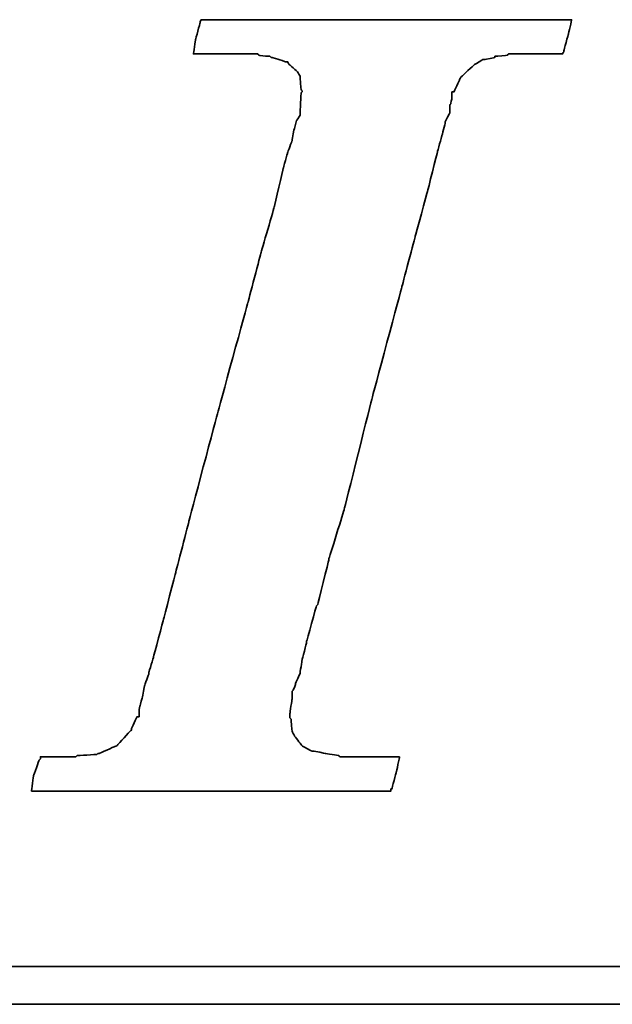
# Model space of a CAD drawing. Header units: millimetres. Extents: x 303 to 565, y 61 to 171.
# Tile 34 of 52: x 496.24 to 498.71, y 97.67 to 101.77. Entities that reach past the tile are written whole.
import ezdxf

# ---------------------------------------------------------------- set-up
doc = ezdxf.new("R2010")
doc.units = ezdxf.units.MM
doc.layers.add('DIM', color=4, linetype='Continuous')
doc.layers.add('layer 1', color=7, linetype='Continuous')

# ---------------------------------------------------------------- blocks, each defined once
blk = doc.blocks.new('TBI MOTION logo(完整正式版)')
at = {"layer": 'layer 1', "color": 22, "lineweight": 35}
for points, knots in [([(-40.59125, -7.94375), (-40.59125, -7.94375), (-40.97375, -7.94375), (-40.97375, -7.94375), (-40.97375, -7.94375), (-40.97375, -7.94375), (-41.38125, -7.94375), (-41.38125, -7.94375), (-41.38125, -7.94375), (-41.38125, -7.94375), (-41.54875, -7.94375), (-41.54875, -7.94375), (-41.54875, -7.94375), (-41.54875, -7.94375), (-41.59875, -7.94375), (-41.59875, -7.94375), (-41.59875, -7.94375), (-41.59875, -7.94375), (-41.88375, -7.94375), (-41.88375, -7.94375), (-41.88375, -7.94375), (-41.88375, -7.94375), (-41.90875, -7.91875), (-41.90875, -7.91875), (-41.90875, -7.91875), (-41.90875, -7.91875), (-42.19875, -7.87125), (-42.19875, -7.87125), (-42.19875, -7.87125), (-42.19875, -7.87125), (-42.43875, -7.82375), (-42.43875, -7.82375), (-42.43875, -7.82375), (-42.43875, -7.82375), (-42.45875, -7.82375), (-42.45875, -7.82375), (-42.45875, -7.82375), (-42.45875, -7.82375), (-42.48625, -7.82375), (-42.48625, -7.82375), (-42.48625, -7.82375), (-42.48625, -7.82375), (-42.67625, -7.72375), (-42.67625, -7.72375), (-42.67625, -7.72375), (-42.67625, -7.72375), (-42.70125, -7.70375), (-42.70125, -7.70375), (-42.70125, -7.70375), (-42.70125, -7.70375), (-42.72375, -7.67875), (-42.72375, -7.67875), (-42.72375, -7.67875), (-42.72375, -7.67875), (-42.86875, -7.48875), (-42.86875, -7.48875), (-42.86875, -7.48875), (-42.86875, -7.48875), (-42.89375, -7.43875), (-42.89375, -7.43875), (-42.89375, -7.43875), (-42.89375, -7.43875), (-42.91875, -7.38875), (-42.91875, -7.38875), (-42.91875, -7.38875), (-42.91875, -7.38875), (-42.93875, -7.12875), (-42.93875, -7.12875), (-42.93875, -7.12875), (-42.93875, -7.12875), (-42.96375, -7.10375), (-42.96375, -7.10375), (-42.96375, -7.10375), (-42.96375, -7.10375), (-42.96375, -7.05375), (-42.96375, -7.05375), (-42.96375, -7.05375), (-42.96375, -7.05375), (-42.96375, -7.00875), (-42.96375, -7.00875), (-42.96375, -7.00875), (-42.96375, -7.00875), (-42.91875, -6.69625), (-42.91875, -6.69625), (-42.91875, -6.69625), (-42.91875, -6.69625), (-42.91875, -6.62375), (-42.91875, -6.62375), (-42.91875, -6.62375), (-42.91875, -6.62375), (-42.91875, -6.59625), (-42.91875, -6.59625), (-42.91875, -6.59625), (-42.91875, -6.59625), (-42.91875, -6.57375), (-42.91875, -6.57375), (-42.91875, -6.57375), (-42.91875, -6.57375), (-42.91875, -6.52875), (-42.91875, -6.52875), (-42.91875, -6.52875), (-42.91875, -6.52875), (-42.89375, -6.50375), (-42.89375, -6.50375), (-42.89375, -6.50375), (-42.89375, -6.50375), (-42.84375, -6.38375), (-42.84375, -6.38375), (-42.84375, -6.38375), (-42.84375, -6.38375), (-42.84375, -6.35875), (-42.84375, -6.35875), (-42.84375, -6.35875), (-42.84375, -6.35875), (-42.74625, -6.14375), (-42.74625, -6.14375), (-42.74625, -6.14375), (-42.74625, -6.14375), (-42.70125, -5.85375), (-42.70125, -5.85375), (-42.70125, -5.85375), (-42.70125, -5.85375), (-42.60375, -5.47125), (-42.60375, -5.47125), (-42.60375, -5.47125), (-42.60375, -5.47125), (-42.60375, -5.44875), (-42.60375, -5.44875), (-42.60375, -5.44875), (-42.60375, -5.44875), (-42.38875, -4.67875), (-42.38875, -4.67875), (-42.38875, -4.67875), (-42.38875, -4.67875), (-42.36375, -4.65375), (-42.36375, -4.65375), (-42.36375, -4.65375), (-42.36375, -4.65375), (-42.12375, -3.69625), (-42.12375, -3.69625), (-42.12375, -3.69625), (-42.12375, -3.69625), (-42.12375, -3.67374), (-42.12375, -3.67374), (-42.12375, -3.67374), (-42.12375, -3.67374), (-41.78875, -2.59374), (-41.78875, -2.59374), (-41.78875, -2.59374), (-41.78875, -2.59374), (-41.18875, -0.19375), (-41.18875, -0.19375), (-41.18875, -0.19375), (-41.18875, -0.19375), (-40.54375, 2.20624), (-40.54375, 2.20624), (-40.54375, 2.20624), (-40.54375, 2.20624), (-40.25375, 3.30875), (-40.25375, 3.30875), (-40.25375, 3.30875), (-40.25375, 3.30875), (-39.98875, 4.27125), (-39.98875, 4.27125), (-39.98875, 4.27125), (-39.98875, 4.27125), (-39.77375, 5.13125), (-39.77375, 5.13125), (-39.77375, 5.13125), (-39.77375, 5.13125), (-39.67875, 5.47125), (-39.67875, 5.47125), (-39.67875, 5.47125), (-39.67875, 5.47125), (-39.60375, 5.75625), (-39.60375, 5.75625), (-39.60375, 5.75625), (-39.60375, 5.75625), (-39.60375, 5.78125), (-39.60375, 5.78125), (-39.60375, 5.78125), (-39.60375, 5.78125), (-39.50875, 5.97125), (-39.50875, 5.97125), (-39.50875, 5.97125), (-39.50875, 5.97125), (-39.50875, 6.13875), (-39.50875, 6.13875), (-39.50875, 6.13875), (-39.50875, 6.13875), (-39.48625, 6.16625), (-39.48625, 6.16625), (-39.48625, 6.16625), (-39.48625, 6.16625), (-39.46125, 6.28625), (-39.46125, 6.28625), (-39.46125, 6.28625), (-39.46125, 6.28625), (-39.46125, 6.42625), (-39.46125, 6.42625), (-39.46125, 6.42625), (-39.46125, 6.42625), (-39.41375, 6.42625), (-39.41375, 6.42625), (-39.41375, 6.42625), (-39.41375, 6.42625), (-39.29375, 6.69125), (-39.29375, 6.69125), (-39.29375, 6.69125), (-39.29375, 6.69125), (-39.26875, 6.74125), (-39.26875, 6.74125), (-39.26875, 6.74125), (-39.26875, 6.74125), (-39.24375, 6.76625), (-39.24375, 6.76625), (-39.24375, 6.76625), (-39.24375, 6.76625), (-38.98375, 7.00624), (-38.98375, 7.00624), (-38.98375, 7.00624), (-38.98375, 7.00624), (-38.95625, 7.02624), (-38.95625, 7.02624), (-38.95625, 7.02624), (-38.95625, 7.02624), (-38.78875, 7.12624), (-38.78875, 7.12624), (-38.78875, 7.12624), (-38.78875, 7.12624), (-38.76375, 7.12624), (-38.76375, 7.12624), (-38.76375, 7.12624), (-38.76375, 7.12624), (-38.74375, 7.12624), (-38.74375, 7.12624), (-38.74375, 7.12624), (-38.74375, 7.12624), (-38.52875, 7.17125), (-38.52875, 7.17125), (-38.52875, 7.17125), (-38.52875, 7.17125), (-38.52875, 7.19624), (-38.52875, 7.19624), (-38.52875, 7.19624), (-38.52875, 7.19624), (-38.50375, 7.19624), (-38.50375, 7.19624), (-38.50375, 7.19624), (-38.50375, 7.19624), (-38.26125, 7.21875), (-38.26125, 7.21875), (-38.26125, 7.21875), (-38.26125, 7.21875), (-38.23875, 7.24624), (-38.23875, 7.24624), (-38.23875, 7.24624), (-38.23875, 7.24624), (-38.21625, 7.24624), (-38.21625, 7.24624), (-38.21625, 7.24624), (-38.21625, 7.24624), (-38.18875, 7.24624), (-38.18875, 7.24624), (-38.18875, 7.24624), (-38.18875, 7.24624), (-37.90375, 7.24624), (-37.90375, 7.24624), (-37.90375, 7.24624), (-37.90375, 7.24624), (-37.85375, 7.24624), (-37.85375, 7.24624), (-37.85375, 7.24624), (-37.85375, 7.24624), (-37.75875, 7.24624), (-37.75875, 7.24624), (-37.75875, 7.24624), (-37.75875, 7.24624), (-37.42375, 7.24624), (-37.42375, 7.24624), (-37.42375, 7.24624), (-37.42375, 7.24624), (-37.08875, 7.24624), (-37.08875, 7.24624), (-37.08875, 7.24624), (-37.08875, 7.24624), (-37.06375, 7.24624), (-37.06375, 7.24624), (-37.06375, 7.24624), (-37.06375, 7.24624), (-37.06375, 7.26624), (-37.06375, 7.26624), (-37.06375, 7.26624), (-37.06375, 7.26624), (-37.03875, 7.29125), (-37.03875, 7.29125), (-37.03875, 7.29125), (-37.03875, 7.29125), (-37.03875, 7.31625), (-37.03875, 7.31625), (-37.03875, 7.31625), (-37.03875, 7.31625), (-36.94125, 7.67625), (-36.94125, 7.67625), (-36.94125, 7.67625), (-36.94125, 7.67625), (-36.86875, 7.98625), (-36.86875, 7.98625), (-36.86875, 7.98625), (-36.86875, 7.98625), (-36.98875, 7.98625), (-36.98875, 7.98625), (-36.98875, 7.98625), (-36.98875, 7.98625), (-37.42375, 7.98625), (-37.42375, 7.98625), (-37.42375, 7.98625), (-37.42375, 7.98625), (-37.94875, 7.98625), (-37.94875, 7.98625), (-37.94875, 7.98625), (-37.94875, 7.98625), (-38.57375, 7.98625), (-38.57375, 7.98625), (-38.57375, 7.98625), (-38.57375, 7.98625), (-39.29375, 7.98625), (-39.29375, 7.98625), (-39.29375, 7.98625), (-39.29375, 7.98625), (-40.82875, 7.98625), (-40.82875, 7.98625), (-40.82875, 7.98625), (-40.82875, 7.98625), (-42.36375, 7.98625), (-42.36375, 7.98625), (-42.36375, 7.98625), (-42.36375, 7.98625), (-43.08375, 7.98625), (-43.08375, 7.98625), (-43.08375, 7.98625), (-43.08375, 7.98625), (-43.70875, 7.98625), (-43.70875, 7.98625), (-43.70875, 7.98625), (-43.70875, 7.98625), (-44.23375, 7.98625), (-44.23375, 7.98625), (-44.23375, 7.98625), (-44.23375, 7.98625), (-44.66875, 7.98625), (-44.66875, 7.98625), (-44.66875, 7.98625), (-44.66875, 7.98625), (-44.88375, 7.98625), (-44.88375, 7.98625), (-44.88375, 7.98625), (-44.88375, 7.98625), (-44.90875, 7.94125), (-44.90875, 7.94125), (-44.90875, 7.94125), (-44.90875, 7.94125), (-44.90875, 7.91625), (-44.90875, 7.91625), (-44.90875, 7.91625), (-44.90875, 7.91625), (-45.00375, 7.55625), (-45.00375, 7.55625), (-45.00375, 7.55625), (-45.00375, 7.55625), (-45.05375, 7.24624), (-45.05375, 7.24624), (-45.05375, 7.24624), (-45.05375, 7.24624), (-44.61875, 7.24624), (-44.61875, 7.24624), (-44.61875, 7.24624), (-44.61875, 7.24624), (-44.11375, 7.24624), (-44.11375, 7.24624), (-44.11375, 7.24624), (-44.11375, 7.24624), (-43.99375, 7.24624), (-43.99375, 7.24624), (-43.99375, 7.24624), (-43.99375, 7.24624), (-43.94625, 7.24624), (-43.94625, 7.24624), (-43.94625, 7.24624), (-43.94625, 7.24624), (-43.92374, 7.24624), (-43.92374, 7.24624), (-43.92374, 7.24624), (-43.92374, 7.24624), (-43.65875, 7.24624), (-43.65875, 7.24624), (-43.65875, 7.24624), (-43.65875, 7.24624), (-43.63875, 7.21875), (-43.63875, 7.21875), (-43.63875, 7.21875), (-43.63875, 7.21875), (-43.46875, 7.19624), (-43.46875, 7.19624), (-43.46875, 7.19624), (-43.46875, 7.19624), (-43.39875, 7.19624), (-43.39875, 7.19624), (-43.39875, 7.19624), (-43.39875, 7.19624), (-43.37125, 7.17125), (-43.37125, 7.17125), (-43.37125, 7.17125), (-43.37125, 7.17125), (-43.34875, 7.17125), (-43.34875, 7.17125), (-43.34875, 7.17125), (-43.34875, 7.17125), (-43.20375, 7.12624), (-43.20375, 7.12624), (-43.20375, 7.12624), (-43.20375, 7.12624), (-43.05875, 7.07624), (-43.05875, 7.07624), (-43.05875, 7.07624), (-43.05875, 7.07624), (-43.01375, 7.07624), (-43.01375, 7.07624), (-43.01375, 7.07624), (-43.01375, 7.07624), (-42.98875, 7.02624), (-42.98875, 7.02624), (-42.98875, 7.02624), (-42.98875, 7.02624), (-42.79875, 6.86125), (-42.79875, 6.86125), (-42.79875, 6.86125), (-42.79875, 6.86125), (-42.77375, 6.81125), (-42.77375, 6.81125), (-42.77375, 6.81125), (-42.77375, 6.81125), (-42.74625, 6.76625), (-42.74625, 6.76625), (-42.74625, 6.76625), (-42.74625, 6.76625), (-42.72375, 6.47625), (-42.72375, 6.47625), (-42.72375, 6.47625), (-42.72375, 6.47625), (-42.70125, 6.45124), (-42.70125, 6.45124), (-42.70125, 6.45124), (-42.70125, 6.45124), (-42.70125, 6.42625), (-42.70125, 6.42625), (-42.70125, 6.42625), (-42.70125, 6.42625), (-42.72375, 6.40625), (-42.72375, 6.40625), (-42.72375, 6.40625), (-42.72375, 6.40625), (-42.74625, 5.97125), (-42.74625, 5.97125), (-42.74625, 5.97125), (-42.74625, 5.97125), (-42.74625, 5.94625), (-42.74625, 5.94625), (-42.74625, 5.94625), (-42.74625, 5.94625), (-42.74625, 5.92625), (-42.74625, 5.92625), (-42.74625, 5.92625), (-42.74625, 5.92625), (-42.77375, 5.87625), (-42.77375, 5.87625), (-42.77375, 5.87625), (-42.77375, 5.87625), (-42.81875, 5.80625), (-42.81875, 5.80625), (-42.81875, 5.80625), (-42.81875, 5.80625), (-42.86875, 5.63625), (-42.86875, 5.63625), (-42.86875, 5.63625), (-42.86875, 5.63625), (-42.91875, 5.39625), (-42.91875, 5.39625), (-42.91875, 5.39625), (-42.91875, 5.39625), (-42.91875, 5.37124), (-42.91875, 5.37124), (-42.91875, 5.37124), (-42.91875, 5.37124), (-43.01375, 5.10874), (-43.01375, 5.10874), (-43.01375, 5.10874), (-43.01375, 5.10874), (-43.10875, 4.77124), (-43.10875, 4.77124), (-43.10875, 4.77124), (-43.10875, 4.77124), (-43.29875, 3.95625), (-43.29875, 3.95625), (-43.29875, 3.95625), (-43.29875, 3.95625), (-43.58875, 2.95125), (-43.58875, 2.95125), (-43.58875, 2.95125), (-43.58875, 2.95125), (-43.87375, 1.87125), (-43.87375, 1.87125), (-43.87375, 1.87125), (-43.87375, 1.87125), (-44.52625, -0.50374), (-44.52625, -0.50374), (-44.52625, -0.50374), (-44.52625, -0.50374), (-45.14875, -2.85375), (-45.14875, -2.85375), (-45.14875, -2.85375), (-45.14875, -2.85375), (-45.43375, -3.95875), (-45.43375, -3.95875), (-45.43375, -3.95875), (-45.43375, -3.95875), (-45.69875, -4.96875), (-45.69875, -4.96875), (-45.69875, -4.96875), (-45.69875, -4.96875), (-45.91375, -5.78375), (-45.91375, -5.78375), (-45.91375, -5.78375), (-45.91375, -5.78375), (-46.01375, -6.11875), (-46.01375, -6.11875), (-46.01375, -6.11875), (-46.01375, -6.11875), (-46.01375, -6.14375), (-46.01375, -6.14375), (-46.01375, -6.14375), (-46.01375, -6.14375), (-46.10875, -6.40875), (-46.10875, -6.40875), (-46.10875, -6.40875), (-46.10875, -6.40875), (-46.15375, -6.64875), (-46.15375, -6.64875), (-46.15375, -6.64875), (-46.15375, -6.64875), (-46.20375, -6.83875), (-46.20375, -6.83875), (-46.20375, -6.83875), (-46.20375, -6.83875), (-46.22875, -6.93375), (-46.22875, -6.93375), (-46.22875, -6.93375), (-46.22875, -6.93375), (-46.22875, -7.07875), (-46.22875, -7.07875), (-46.22875, -7.07875), (-46.22875, -7.07875), (-46.27375, -7.07875), (-46.27375, -7.07875), (-46.27375, -7.07875), (-46.27375, -7.07875), (-46.39375, -7.34375), (-46.39375, -7.34375), (-46.39375, -7.34375), (-46.39375, -7.34375), (-46.39375, -7.36875), (-46.39375, -7.36875), (-46.39375, -7.36875), (-46.39375, -7.36875), (-46.42125, -7.38875), (-46.42125, -7.38875), (-46.42125, -7.38875), (-46.42125, -7.38875), (-46.68375, -7.67875), (-46.68375, -7.67875), (-46.68375, -7.67875), (-46.68375, -7.67875), (-46.70875, -7.70375), (-46.70875, -7.70375), (-46.70875, -7.70375), (-46.70875, -7.70375), (-46.75375, -7.72375), (-46.75375, -7.72375), (-46.75375, -7.72375), (-46.75375, -7.72375), (-47.08875, -7.87125), (-47.08875, -7.87125), (-47.08875, -7.87125), (-47.08875, -7.87125), (-47.11625, -7.87125), (-47.11625, -7.87125), (-47.11625, -7.87125), (-47.11625, -7.87125), (-47.13875, -7.89375), (-47.13875, -7.89375), (-47.13875, -7.89375), (-47.13875, -7.89375), (-47.56875, -7.91875), (-47.56875, -7.91875), (-47.56875, -7.91875), (-47.56875, -7.91875), (-47.59625, -7.94375), (-47.59625, -7.94375), (-47.59625, -7.94375), (-47.59625, -7.94375), (-47.64375, -7.94375), (-47.64375, -7.94375), (-47.64375, -7.94375), (-47.64375, -7.94375), (-47.73625, -7.94375), (-47.73625, -7.94375), (-47.73625, -7.94375), (-47.73625, -7.94375), (-48.07375, -7.94375), (-48.07375, -7.94375), (-48.07375, -7.94375), (-48.07375, -7.94375), (-48.36125, -7.94375), (-48.36125, -7.94375), (-48.36125, -7.94375), (-48.36125, -7.94375), (-48.36125, -7.96625), (-48.36125, -7.96625), (-48.36125, -7.96625), (-48.36125, -7.96625), (-48.36125, -7.99125), (-48.36125, -7.99125), (-48.36125, -7.99125), (-48.36125, -7.99125), (-48.38875, -8.01375), (-48.38875, -8.01375), (-48.38875, -8.01375), (-48.38875, -8.01375), (-48.50875, -8.34875), (-48.50875, -8.34875), (-48.50875, -8.34875), (-48.50875, -8.34875), (-48.55375, -8.68625), (-48.55375, -8.68625), (-48.55375, -8.68625), (-48.55375, -8.68625), (-48.45875, -8.68625), (-48.45875, -8.68625), (-48.45875, -8.68625), (-48.45875, -8.68625), (-48.07375, -8.68625), (-48.07375, -8.68625), (-48.07375, -8.68625), (-48.07375, -8.68625), (-47.52375, -8.68625), (-47.52375, -8.68625), (-47.52375, -8.68625), (-47.52375, -8.68625), (-46.92375, -8.68625), (-46.92375, -8.68625), (-46.92375, -8.68625), (-46.92375, -8.68625), (-46.25375, -8.68625), (-46.25375, -8.68625), (-46.25375, -8.68625), (-46.25375, -8.68625), (-46.20375, -8.68625), (-46.20375, -8.68625), (-46.20375, -8.68625), (-46.20375, -8.68625), (-44.71375, -8.68625), (-44.71375, -8.68625), (-44.71375, -8.68625), (-44.71375, -8.68625), (-43.22875, -8.68625), (-43.22875, -8.68625), (-43.22875, -8.68625), (-43.22875, -8.68625), (-42.55875, -8.68625), (-42.55875, -8.68625), (-42.55875, -8.68625), (-42.55875, -8.68625), (-42.50875, -8.68625), (-42.50875, -8.68625), (-42.50875, -8.68625), (-42.50875, -8.68625), (-41.93375, -8.68625), (-41.93375, -8.68625), (-41.93375, -8.68625), (-41.93375, -8.68625), (-41.38125, -8.68625), (-41.38125, -8.68625), (-41.38125, -8.68625), (-41.38125, -8.68625), (-40.97375, -8.68625), (-40.97375, -8.68625), (-40.97375, -8.68625), (-40.97375, -8.68625), (-40.78125, -8.68625), (-40.78125, -8.68625), (-40.78125, -8.68625), (-40.78125, -8.68625), (-40.78125, -8.63875), (-40.78125, -8.63875), (-40.78125, -8.63875), (-40.78125, -8.63875), (-40.75875, -8.63875), (-40.75875, -8.63875), (-40.75875, -8.63875), (-40.75875, -8.63875), (-40.66375, -8.27875), (-40.66375, -8.27875), (-40.66375, -8.27875), (-40.66375, -8.27875), (-40.59125, -7.94375), (-40.59125, -7.94375)], [0, 0, 0, 0, 0.00558659, 0.00558659, 0.00558659, 0.0055866, 0.01117318, 0.01117318, 0.01117318, 0.01117319, 0.01675978, 0.01675978, 0.01675978, 0.01675979, 0.02234637, 0.02234637, 0.02234637, 0.02234638, 0.02793296, 0.02793296, 0.02793296, 0.02793297, 0.03351955, 0.03351955, 0.03351955, 0.03351956, 0.03910615, 0.03910615, 0.03910615, 0.03910616, 0.04469274, 0.04469274, 0.04469274, 0.04469275, 0.05027933, 0.05027933, 0.05027933, 0.05027934, 0.05586592, 0.05586592, 0.05586592, 0.05586593, 0.06145251, 0.06145251, 0.06145251, 0.06145252, 0.06703911, 0.06703911, 0.06703911, 0.06703912, 0.0726257, 0.0726257, 0.0726257, 0.07262571, 0.07821229, 0.07821229, 0.07821229, 0.0782123, 0.08379888, 0.08379888, 0.08379888, 0.08379889, 0.08938547, 0.08938547, 0.08938547, 0.08938548, 0.09497207, 0.09497207, 0.09497207, 0.09497208, 0.10055866, 0.10055866, 0.10055866, 0.10055867, 0.10614525, 0.10614525, 0.10614525, 0.10614526, 0.11173184, 0.11173184, 0.11173184, 0.11173185, 0.11731844, 0.11731844, 0.11731844, 0.11731845, 0.12290503, 0.12290503, 0.12290503, 0.12290504, 0.12849162, 0.12849162, 0.12849162, 0.12849163, 0.13407821, 0.13407821, 0.13407821, 0.13407822, 0.1396648, 0.1396648, 0.1396648, 0.13966481, 0.1452514, 0.1452514, 0.1452514, 0.14525141, 0.15083799, 0.15083799, 0.15083799, 0.150838, 0.15642458, 0.15642458, 0.15642458, 0.15642459, 0.16201117, 0.16201117, 0.16201117, 0.16201118, 0.16759777, 0.16759777, 0.16759777, 0.16759778, 0.17318436, 0.17318436, 0.17318436, 0.17318437, 0.17877095, 0.17877095, 0.17877095, 0.17877096, 0.18435754, 0.18435754, 0.18435754, 0.18435755, 0.18994413, 0.18994413, 0.18994413, 0.18994414, 0.19553073, 0.19553073, 0.19553073, 0.19553074, 0.20111732, 0.20111732, 0.20111732, 0.20111733, 0.20670391, 0.20670391, 0.20670391, 0.20670392, 0.2122905, 0.2122905, 0.2122905, 0.21229051, 0.21787709, 0.21787709, 0.21787709, 0.2178771, 0.22346369, 0.22346369, 0.22346369, 0.2234637, 0.22905028, 0.22905028, 0.22905028, 0.22905029, 0.23463687, 0.23463687, 0.23463687, 0.23463688, 0.24022346, 0.24022346, 0.24022346, 0.24022347, 0.24581006, 0.24581006, 0.24581006, 0.24581007, 0.25139665, 0.25139665, 0.25139665, 0.25139666, 0.25698324, 0.25698324, 0.25698324, 0.25698325, 0.26256983, 0.26256983, 0.26256983, 0.26256984, 0.26815642, 0.26815642, 0.26815642, 0.26815643, 0.27374302, 0.27374302, 0.27374302, 0.27374303, 0.27932961, 0.27932961, 0.27932961, 0.27932962, 0.2849162, 0.2849162, 0.2849162, 0.28491621, 0.29050279, 0.29050279, 0.29050279, 0.2905028, 0.29608939, 0.29608939, 0.29608939, 0.2960894, 0.30167598, 0.30167598, 0.30167598, 0.30167599, 0.30726257, 0.30726257, 0.30726257, 0.30726258, 0.31284916, 0.31284916, 0.31284916, 0.31284917, 0.31843575, 0.31843575, 0.31843575, 0.31843576, 0.32402235, 0.32402235, 0.32402235, 0.32402236, 0.32960894, 0.32960894, 0.32960894, 0.32960895, 0.33519553, 0.33519553, 0.33519553, 0.33519554, 0.34078212, 0.34078212, 0.34078212, 0.34078213, 0.34636872, 0.34636872, 0.34636872, 0.34636873, 0.35195531, 0.35195531, 0.35195531, 0.35195532, 0.3575419, 0.3575419, 0.3575419, 0.35754191, 0.36312849, 0.36312849, 0.36312849, 0.3631285, 0.36871508, 0.36871508, 0.36871508, 0.36871509, 0.37430168, 0.37430168, 0.37430168, 0.37430169, 0.37988827, 0.37988827, 0.37988827, 0.37988828, 0.38547486, 0.38547486, 0.38547486, 0.38547487, 0.39106145, 0.39106145, 0.39106145, 0.39106146, 0.39664804, 0.39664804, 0.39664804, 0.39664805, 0.40223464, 0.40223464, 0.40223464, 0.40223465, 0.40782123, 0.40782123, 0.40782123, 0.40782124, 0.41340782, 0.41340782, 0.41340782, 0.41340783, 0.41899441, 0.41899441, 0.41899441, 0.41899442, 0.42458101, 0.42458101, 0.42458101, 0.42458102, 0.4301676, 0.4301676, 0.4301676, 0.43016761, 0.43575419, 0.43575419, 0.43575419, 0.4357542, 0.44134078, 0.44134078, 0.44134078, 0.44134079, 0.44692737, 0.44692737, 0.44692737, 0.44692738, 0.45251397, 0.45251397, 0.45251397, 0.45251398, 0.45810056, 0.45810056, 0.45810056, 0.45810057, 0.46368715, 0.46368715, 0.46368715, 0.46368716, 0.46927374, 0.46927374, 0.46927374, 0.46927375, 0.47486034, 0.47486034, 0.47486034, 0.47486035, 0.48044693, 0.48044693, 0.48044693, 0.48044694, 0.48603352, 0.48603352, 0.48603352, 0.48603353, 0.49162011, 0.49162011, 0.49162011, 0.49162012, 0.4972067, 0.4972067, 0.4972067, 0.49720671, 0.5027933, 0.5027933, 0.5027933, 0.50279331, 0.50837989, 0.50837989, 0.50837989, 0.5083799, 0.51396648, 0.51396648, 0.51396648, 0.51396649, 0.51955307, 0.51955307, 0.51955307, 0.51955308, 0.52513966, 0.52513966, 0.52513966, 0.52513967, 0.53072626, 0.53072626, 0.53072626, 0.53072627, 0.53631285, 0.53631285, 0.53631285, 0.53631286, 0.54189944, 0.54189944, 0.54189944, 0.54189945, 0.54748603, 0.54748603, 0.54748603, 0.54748604, 0.55307263, 0.55307263, 0.55307263, 0.55307264, 0.55865922, 0.55865922, 0.55865922, 0.55865923, 0.56424581, 0.56424581, 0.56424581, 0.56424582, 0.5698324, 0.5698324, 0.5698324, 0.56983241, 0.57541899, 0.57541899, 0.57541899, 0.575419, 0.58100559, 0.58100559, 0.58100559, 0.5810056, 0.58659218, 0.58659218, 0.58659218, 0.58659219, 0.59217877, 0.59217877, 0.59217877, 0.59217878, 0.59776536, 0.59776536, 0.59776536, 0.59776537, 0.60335196, 0.60335196, 0.60335196, 0.60335197, 0.60893855, 0.60893855, 0.60893855, 0.60893856, 0.61452514, 0.61452514, 0.61452514, 0.61452515, 0.62011173, 0.62011173, 0.62011173, 0.62011174, 0.62569832, 0.62569832, 0.62569832, 0.62569833, 0.63128492, 0.63128492, 0.63128492, 0.63128493, 0.63687151, 0.63687151, 0.63687151, 0.63687152, 0.6424581, 0.6424581, 0.6424581, 0.64245811, 0.64804469, 0.64804469, 0.64804469, 0.6480447, 0.65363128, 0.65363128, 0.65363128, 0.65363129, 0.65921788, 0.65921788, 0.65921788, 0.65921789, 0.66480447, 0.66480447, 0.66480447, 0.66480448, 0.67039106, 0.67039106, 0.67039106, 0.67039107, 0.67597765, 0.67597765, 0.67597765, 0.67597766, 0.68156425, 0.68156425, 0.68156425, 0.68156426, 0.68715084, 0.68715084, 0.68715084, 0.68715085, 0.69273743, 0.69273743, 0.69273743, 0.69273744, 0.69832402, 0.69832402, 0.69832402, 0.69832403, 0.70391061, 0.70391061, 0.70391061, 0.70391062, 0.70949721, 0.70949721, 0.70949721, 0.70949722, 0.7150838, 0.7150838, 0.7150838, 0.71508381, 0.72067039, 0.72067039, 0.72067039, 0.7206704, 0.72625698, 0.72625698, 0.72625698, 0.72625699, 0.73184358, 0.73184358, 0.73184358, 0.73184359, 0.73743017, 0.73743017, 0.73743017, 0.73743018, 0.74301676, 0.74301676, 0.74301676, 0.74301677, 0.74860335, 0.74860335, 0.74860335, 0.74860336, 0.75418994, 0.75418994, 0.75418994, 0.75418995, 0.75977654, 0.75977654, 0.75977654, 0.75977655, 0.76536313, 0.76536313, 0.76536313, 0.76536314, 0.77094972, 0.77094972, 0.77094972, 0.77094973, 0.77653631, 0.77653631, 0.77653631, 0.77653632, 0.78212291, 0.78212291, 0.78212291, 0.78212292, 0.7877095, 0.7877095, 0.7877095, 0.78770951, 0.79329609, 0.79329609, 0.79329609, 0.7932961, 0.79888268, 0.79888268, 0.79888268, 0.79888269, 0.80446927, 0.80446927, 0.80446927, 0.80446928, 0.81005587, 0.81005587, 0.81005587, 0.81005588, 0.81564246, 0.81564246, 0.81564246, 0.81564247, 0.82122905, 0.82122905, 0.82122905, 0.82122906, 0.82681564, 0.82681564, 0.82681564, 0.82681565, 0.83240223, 0.83240223, 0.83240223, 0.83240224, 0.83798883, 0.83798883, 0.83798883, 0.83798884, 0.84357542, 0.84357542, 0.84357542, 0.84357543, 0.84916201, 0.84916201, 0.84916201, 0.84916202, 0.8547486, 0.8547486, 0.8547486, 0.85474861, 0.8603352, 0.8603352, 0.8603352, 0.86033521, 0.86592179, 0.86592179, 0.86592179, 0.8659218, 0.87150838, 0.87150838, 0.87150838, 0.87150839, 0.87709497, 0.87709497, 0.87709497, 0.87709498, 0.88268156, 0.88268156, 0.88268156, 0.88268157, 0.88826816, 0.88826816, 0.88826816, 0.88826817, 0.89385475, 0.89385475, 0.89385475, 0.89385476, 0.89944134, 0.89944134, 0.89944134, 0.89944135, 0.90502793, 0.90502793, 0.90502793, 0.90502794, 0.91061453, 0.91061453, 0.91061453, 0.91061454, 0.91620112, 0.91620112, 0.91620112, 0.91620113, 0.92178771, 0.92178771, 0.92178771, 0.92178772, 0.9273743, 0.9273743, 0.9273743, 0.92737431, 0.93296089, 0.93296089, 0.93296089, 0.9329609, 0.93854749, 0.93854749, 0.93854749, 0.9385475, 0.94413408, 0.94413408, 0.94413408, 0.94413409, 0.94972067, 0.94972067, 0.94972067, 0.94972068, 0.95530726, 0.95530726, 0.95530726, 0.95530727, 0.96089385, 0.96089385, 0.96089385, 0.96089386, 0.96648045, 0.96648045, 0.96648045, 0.96648046, 0.97206704, 0.97206704, 0.97206704, 0.97206705, 0.97765363, 0.97765363, 0.97765363, 0.97765364, 0.98324022, 0.98324022, 0.98324022, 0.98324023, 0.98882682, 0.98882682, 0.98882682, 0.98882683, 0.99441341, 0.99441341, 0.99441341, 0.99441342, 1, 1, 1, 1]), ([(75.90875, -9.47875), (75.90875, -9.47875), (75.90875, -12.28625), (75.90875, -12.28625), (75.90875, -12.28625), (75.90875, -12.28625), (75.90875, -12.47875), (75.90875, -12.47875), (75.90875, -12.47875), (75.90875, -12.47875), (75.71625, -12.47875), (75.71625, -12.47875), (75.71625, -12.47875), (75.71625, -12.47875), (-88.32875, -12.47875), (-88.32875, -12.47875), (-88.32875, -12.47875), (-88.32875, -12.47875), (-88.32875, -13.29375), (-88.32875, -13.29375), (-88.32875, -13.29375), (-88.32875, -13.29375), (82.89125, -13.29375), (82.89125, -13.29375), (82.89125, -13.29375), (82.89125, -13.29375), (75.90875, -9.47875), (75.90875, -9.47875)], [0, 0, 0, 0, 0.14285714, 0.14285714, 0.14285714, 0.14285715, 0.28571429, 0.28571429, 0.28571429, 0.2857143, 0.42857143, 0.42857143, 0.42857143, 0.42857144, 0.57142857, 0.57142857, 0.57142857, 0.57142858, 0.71428571, 0.71428571, 0.71428571, 0.71428572, 0.85714286, 0.85714286, 0.85714286, 0.85714287, 1, 1, 1, 1])]:
    blk.add_open_spline(points, degree=3, knots=knots, dxfattribs=at)

msp = doc.modelspace()

# ---------------------------------------------------------------- block references
at = {"layer": 'DIM', "color": 7, "xscale": 0.1927795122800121, "yscale": 0.1927795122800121, "zscale": 0.1927795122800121}
msp.add_blockref('TBI MOTION logo(完整正式版)', (505.6457, 100.2331), dxfattribs=at)

doc.saveas('drawing.dxf')
